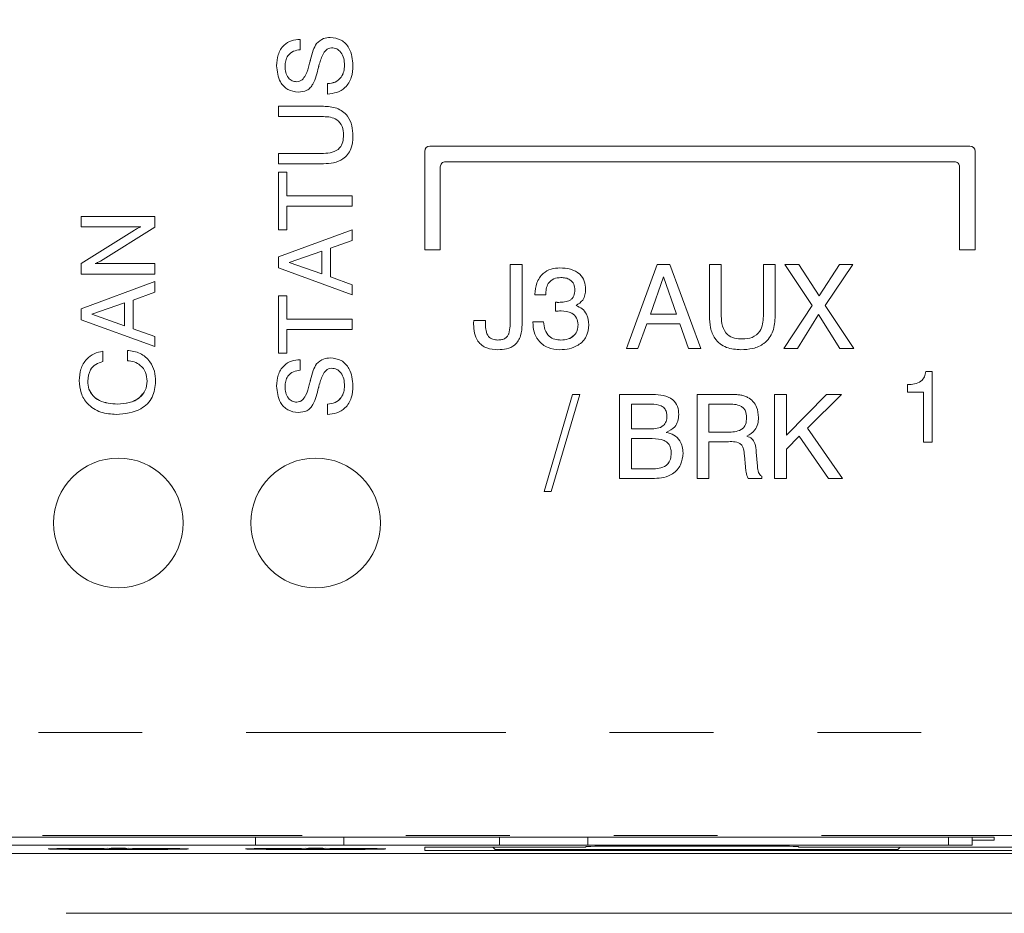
# Model space of a CAD drawing. Header units: inches. Extents: x 0.3 to 21.7, y 0.5 to 16.5.
# Tile 27 of 37: x 7.203 to 8.151, y 11.016 to 11.876. Entities that reach past the tile are written whole.
import ezdxf

# ---------------------------------------------------------------- set-up
doc = ezdxf.new("R2010")
doc.units = ezdxf.units.IN
doc.header["$MEASUREMENT"] = 0
doc.linetypes.add('PHANTOM', pattern=[0.5, 0.25, -0.05, 0.05, -0.05, 0.05, -0.05])
doc.styles.add('SLDTEXTSTYLE0', font='TXT', dxfattribs={"width": 0.75})
doc.dimstyles.new('SLDDIMSTYLE0', dxfattribs={"dimtxt": 0.12, "dimasz": 0.18, "dimexe": 0, "dimexo": 0.0625, "dimgap": 0.03, "dimtad": 0, "dimtih": 1, "dimtoh": 1, "dimzin": 12, "dimdsep": 46, "dimtxsty": 'SLDTEXTSTYLE0', "dimsah": 1, "dimcen": 0.09, "dimadec": 0, "dimazin": 0, "dimtfac": 1, "dimtofl": 0, "dimtmove": 0, "dimatfit": 3, "dimfxl": 1, "dimtolj": 1, "dimtzin": 12, "dimarcsym": 0})

# ---------------------------------------------------------------- blocks, each defined once
blk = doc.blocks.new('*D23')
at = {"color": 7, "linetype": 'Continuous', "lineweight": 0}
for p, q in [((9.38593, 14.50135), (13.50012, 14.50135)), ((13.38012, 14.50135), (13.38012, 12.85367)), ((13.38012, 11.01565), (13.38012, 12.66333)), ((7.24796, 11.01565), (13.50012, 11.01565))]:
    blk.add_line(p, q, dxfattribs=at)
for points in [[(13.38012, 14.50135), (13.34887, 14.32135), (13.41137, 14.32135)], [(13.38012, 11.01565), (13.41137, 11.19565), (13.34887, 11.19565)]]:
    blk.add_solid(points, dxfattribs=at)
at = {"color": 7, "linetype": 'Continuous', "lineweight": 0, "insert": (13.22498, 12.81661), "char_height": 0.12, "attachment_point": 1, "style": 'SLDTEXTSTYLE0'}
blk.add_mtext('3.49', dxfattribs=at)

msp = doc.modelspace()

# ---------------------------------------------------------------- linework, layer by layer
at = {"color": 7, "linetype": 'Continuous', "lineweight": 15}
for p, q in [((7.47327, 11.85715), (7.47331, 11.84717)), ((7.47327, 11.85715), (7.47331, 11.84717)), ((7.47327, 11.85715), (7.47327, 11.85715)), ((7.48904, 11.85312), (7.48904, 11.85312)), ((7.50224, 11.85896), (7.50224, 11.85896)), ((7.47331, 11.84717), (7.47331, 11.84717)), ((7.45058, 11.83177), (7.45058, 11.83177)), ((7.48208, 11.83306), (7.48208, 11.83306)), ((7.48302, 11.83687), (7.48302, 11.83687)), ((7.48327, 11.83788), (7.48327, 11.83788)), ((7.52409, 11.83205), (7.52409, 11.83205)), ((7.46997, 11.81632), (7.46997, 11.81632)), ((7.49959, 11.80452), (7.49959, 11.8145)), ((7.4524, 11.79272), (7.49571, 11.79272)), ((7.4524, 11.78274), (7.4524, 11.79272)), ((7.4524, 11.79272), (7.49571, 11.79272)), ((7.4524, 11.79272), (7.4524, 11.79272)), ((7.49571, 11.79272), (7.49571, 11.79272)), ((7.49581, 11.78274), (7.4524, 11.78274)), ((7.52409, 11.76387), (7.52409, 11.76387)), ((7.4524, 11.74735), (7.49581, 11.74735)), ((7.4524, 11.73737), (7.4524, 11.74735)), ((7.4524, 11.74735), (7.49581, 11.74735)), ((7.4524, 11.74735), (7.4524, 11.74735)), ((7.49581, 11.74735), (7.49581, 11.74735)), ((7.59318, 11.74932), (7.59318, 11.74933)), ((7.59318, 11.74932), (7.59318, 11.65433)), ((8.11818, 11.75433), (7.59818, 11.75433)), ((8.11818, 11.75432), (7.59818, 11.75432)), ((8.12318, 11.74932), (8.12318, 11.74933)), ((8.12318, 11.65433), (8.12318, 11.74932)), ((7.49571, 11.73737), (7.4524, 11.73737)), ((7.61318, 11.73933), (8.10318, 11.73933)), ((7.4524, 11.72921), (7.46057, 11.72921)), ((7.4524, 11.7292), (7.4524, 11.72921)), ((7.4524, 11.67385), (7.4524, 11.7292)), ((7.4524, 11.7292), (7.46057, 11.7292)), ((7.46057, 11.7292), (7.46057, 11.72921)), ((7.46057, 11.7292), (7.46057, 11.70652)), ((7.60818, 11.65433), (7.60818, 11.73433)), ((8.10818, 11.73433), (8.10818, 11.65433)), ((7.46057, 11.70652), (7.52318, 11.70652)), ((7.46057, 11.70652), (7.52318, 11.70652)), ((7.52318, 11.70652), (7.52318, 11.69654)), ((7.52318, 11.70652), (7.52318, 11.70652)), ((7.52318, 11.69654), (7.46057, 11.69654)), ((7.46057, 11.69654), (7.46057, 11.67385)), ((7.2624, 11.68656), (7.33318, 11.68656)), ((7.2624, 11.68656), (7.33318, 11.68656)), ((7.2624, 11.68656), (7.2624, 11.68656)), ((7.2624, 11.67657), (7.2624, 11.68656)), ((7.33318, 11.68656), (7.33318, 11.68656)), ((7.33318, 11.68656), (7.33318, 11.67643)), ((7.31977, 11.67657), (7.2624, 11.67657)), ((7.2624, 11.64143), (7.31381, 11.67356)), ((7.2624, 11.64143), (7.31381, 11.67355)), ((7.33318, 11.67643), (7.28104, 11.64367)), ((7.31381, 11.67355), (7.31381, 11.67356)), ((7.4524, 11.64764), (7.52318, 11.67385)), ((7.46057, 11.67385), (7.4524, 11.67385)), ((7.4524, 11.64764), (7.52318, 11.67385)), ((7.52318, 11.67385), (7.52318, 11.67385)), ((7.52318, 11.67385), (7.52318, 11.66349)), ((7.52318, 11.66349), (7.50231, 11.65604)), ((7.49414, 11.65322), (7.46262, 11.64233)), ((7.49414, 11.6313), (7.49414, 11.65322)), ((7.50231, 11.65604), (7.50231, 11.62834)), ((7.59318, 11.65433), (7.60818, 11.65433)), ((8.10818, 11.65433), (8.12318, 11.65433)), ((7.4524, 11.64764), (7.4524, 11.64764)), ((7.4524, 11.63707), (7.4524, 11.64764)), ((7.46262, 11.64233), (7.49414, 11.6313)), ((7.46262, 11.64233), (7.49414, 11.6313)), ((7.2624, 11.6312), (7.2624, 11.64143)), ((7.2624, 11.64143), (7.2624, 11.64143)), ((7.27581, 11.64119), (7.33318, 11.64119)), ((7.27581, 11.64119), (7.33318, 11.64119)), ((7.33318, 11.64119), (7.33318, 11.6312)), ((7.33318, 11.64119), (7.33318, 11.64119)), ((7.52318, 11.61124), (7.4524, 11.63707)), ((7.67551, 11.64022), (7.68692, 11.64022)), ((7.67551, 11.64022), (7.68692, 11.64022)), ((7.67551, 11.64022), (7.67551, 11.64022)), ((7.67551, 11.58694), (7.67551, 11.64022)), ((7.68692, 11.64022), (7.68692, 11.64022)), ((7.68692, 11.64022), (7.68692, 11.58249)), ((7.72338, 11.63711), (7.72338, 11.63711)), ((7.78752, 11.55933), (7.81704, 11.64022)), ((7.78752, 11.55933), (7.81704, 11.64022)), ((7.81704, 11.64022), (7.82911, 11.64022)), ((7.81704, 11.64022), (7.81704, 11.64022)), ((7.81704, 11.64022), (7.82911, 11.64022)), ((7.82911, 11.64022), (7.85908, 11.55933)), ((7.82911, 11.64022), (7.85908, 11.55933)), ((7.82911, 11.64022), (7.82911, 11.64022)), ((7.86737, 11.64022), (7.87878, 11.64022)), ((7.86737, 11.59072), (7.86737, 11.64022)), ((7.86737, 11.64022), (7.87878, 11.64022)), ((7.86737, 11.64022), (7.86737, 11.64022)), ((7.87878, 11.64022), (7.87878, 11.59061)), ((7.87878, 11.64022), (7.87878, 11.64022)), ((7.91923, 11.64022), (7.93063, 11.64022)), ((7.91923, 11.64022), (7.93063, 11.64022)), ((7.91923, 11.64022), (7.91923, 11.64022)), ((7.91923, 11.59061), (7.91923, 11.64022)), ((7.93063, 11.64022), (7.93063, 11.64022)), ((7.93063, 11.64022), (7.93063, 11.59072)), ((7.93997, 11.64022), (7.95348, 11.64022)), ((7.96638, 11.60073), (7.93997, 11.64022)), ((7.93997, 11.64022), (7.95348, 11.64022)), ((7.93997, 11.64022), (7.93997, 11.64022)), ((7.95348, 11.64022), (7.97283, 11.61029)), ((7.95348, 11.64022), (7.97283, 11.61029)), ((7.95348, 11.64022), (7.95348, 11.64022)), ((7.97283, 11.61029), (7.99245, 11.64022)), ((7.97283, 11.61029), (7.99245, 11.64022)), ((8.0053, 11.64022), (7.97889, 11.60096)), ((7.99245, 11.64022), (8.0053, 11.64022)), ((7.99245, 11.64022), (7.99245, 11.64022)), ((7.99245, 11.64022), (8.0053, 11.64022)), ((8.0053, 11.64022), (8.0053, 11.64022)), ((7.33318, 11.6312), (7.2624, 11.6312)), ((7.2624, 11.59773), (7.33318, 11.62395)), ((7.2624, 11.59773), (7.33318, 11.62395)), ((7.33318, 11.62395), (7.33318, 11.62395)), ((7.33318, 11.62395), (7.33318, 11.61358)), ((7.50231, 11.62834), (7.52318, 11.62084)), ((7.50231, 11.62834), (7.52318, 11.62084)), ((7.82305, 11.62854), (7.81045, 11.59252)), ((7.8355, 11.59252), (7.82305, 11.62854)), ((7.52318, 11.62084), (7.52318, 11.61124)), ((7.52318, 11.62084), (7.52318, 11.62084)), ((7.74811, 11.6164), (7.74811, 11.6164)), ((7.33318, 11.61358), (7.31231, 11.60614)), ((7.31231, 11.60614), (7.31231, 11.57843)), ((7.4524, 11.61033), (7.46057, 11.61033)), ((7.4524, 11.55498), (7.4524, 11.61033)), ((7.4524, 11.61033), (7.46057, 11.61033)), ((7.4524, 11.61033), (7.4524, 11.61033)), ((7.46057, 11.61033), (7.46057, 11.58765)), ((7.46057, 11.61033), (7.46057, 11.61033)), ((7.69937, 11.61173), (7.69937, 11.61174)), ((7.69937, 11.61118), (7.69937, 11.61173)), ((7.70974, 11.61118), (7.69937, 11.61118)), ((7.97283, 11.61029), (7.97283, 11.61029)), ((7.2624, 11.59773), (7.2624, 11.59773)), ((7.2624, 11.58717), (7.2624, 11.59773)), ((7.30414, 11.60332), (7.27262, 11.59243)), ((7.30414, 11.5814), (7.30414, 11.60332)), ((7.71901, 11.59539), (7.71906, 11.60402)), ((7.71901, 11.59539), (7.71906, 11.60402)), ((7.71938, 11.59543), (7.71901, 11.59539)), ((7.71901, 11.59539), (7.71901, 11.59539)), ((7.71906, 11.60402), (7.71906, 11.60402)), ((7.7223, 11.60392), (7.7223, 11.60393)), ((7.93893, 11.55933), (7.96638, 11.60073)), ((7.93893, 11.55933), (7.96638, 11.60073)), ((7.97889, 11.60096), (8.00634, 11.55933)), ((7.97889, 11.60096), (8.00634, 11.55933)), ((7.33318, 11.56133), (7.2624, 11.58717)), ((7.27262, 11.59243), (7.30414, 11.5814)), ((7.27262, 11.59243), (7.30414, 11.5814)), ((7.46057, 11.58765), (7.52318, 11.58765)), ((7.46057, 11.58765), (7.52318, 11.58765)), ((7.52318, 11.58765), (7.52318, 11.57767)), ((7.52318, 11.58765), (7.52318, 11.58765)), ((7.64037, 11.5863), (7.65176, 11.5863)), ((7.64037, 11.58629), (7.64037, 11.5863)), ((7.64037, 11.58629), (7.65176, 11.58629)), ((7.65176, 11.58629), (7.65176, 11.5863)), ((7.67551, 11.58694), (7.67551, 11.58694)), ((7.81045, 11.59252), (7.8355, 11.59252)), ((7.81045, 11.59252), (7.8355, 11.59252)), ((7.87878, 11.59061), (7.87878, 11.59061)), ((7.91923, 11.59061), (7.91923, 11.59061)), ((7.97233, 11.59206), (7.9522, 11.55933)), ((7.99296, 11.55933), (7.97233, 11.59206)), ((7.31231, 11.57843), (7.33318, 11.57093)), ((7.31231, 11.57843), (7.33318, 11.57093)), ((7.52318, 11.57767), (7.46057, 11.57767)), ((7.46057, 11.57767), (7.46057, 11.55498)), ((7.64025, 11.58288), (7.64025, 11.58288)), ((7.69729, 11.58526), (7.70766, 11.58526)), ((7.69729, 11.58526), (7.70766, 11.58526)), ((7.69729, 11.58469), (7.69729, 11.58526)), ((7.69729, 11.58526), (7.69729, 11.58526)), ((7.70766, 11.58526), (7.70766, 11.58526)), ((7.75122, 11.58233), (7.75122, 11.58233)), ((7.80706, 11.58318), (7.79849, 11.55933)), ((7.83872, 11.58318), (7.80706, 11.58318)), ((7.84723, 11.55933), (7.83872, 11.58318)), ((7.33318, 11.57093), (7.33318, 11.56133)), ((7.33318, 11.57093), (7.33318, 11.57093)), ((7.66367, 11.56763), (7.66367, 11.56763)), ((7.67427, 11.57375), (7.67427, 11.57375)), ((7.72439, 11.56763), (7.72439, 11.56763)), ((7.89896, 11.56867), (7.89896, 11.56867)), ((7.30686, 11.5577), (7.30686, 11.55771)), ((7.30686, 11.54772), (7.30686, 11.5577)), ((7.78752, 11.55933), (7.78752, 11.55933)), ((7.79849, 11.55933), (7.78752, 11.55933)), ((7.85908, 11.55933), (7.84723, 11.55933)), ((7.85908, 11.55933), (7.85908, 11.55933)), ((7.9522, 11.55933), (7.93893, 11.55933)), ((7.93893, 11.55933), (7.93893, 11.55933)), ((8.00634, 11.55933), (7.99296, 11.55933)), ((8.00634, 11.55933), (8.00634, 11.55933)), ((7.28327, 11.5568), (7.28327, 11.54682)), ((7.28327, 11.5568), (7.28327, 11.5568)), ((7.46057, 11.55498), (7.4524, 11.55498)), ((7.47327, 11.54863), (7.47331, 11.53865)), ((7.47327, 11.54863), (7.47331, 11.53865)), ((7.47327, 11.54863), (7.47327, 11.54863)), ((7.50224, 11.55045), (7.50224, 11.55045)), ((7.47331, 11.53865), (7.47331, 11.53865)), ((7.48904, 11.5446), (7.48904, 11.5446)), ((7.26058, 11.52854), (7.26058, 11.52854)), ((7.48327, 11.52936), (7.48327, 11.52936)), ((8.07564, 11.53739), (8.08175, 11.53739)), ((8.07564, 11.53739), (8.07564, 11.53739)), ((8.07564, 11.53739), (8.08175, 11.53739)), ((8.08175, 11.53739), (8.08175, 11.53739)), ((8.08175, 11.53739), (8.08175, 11.46934)), ((7.33409, 11.52782), (7.33409, 11.52782)), ((7.45058, 11.52325), (7.45058, 11.52325)), ((7.48208, 11.52454), (7.48208, 11.52454)), ((7.48302, 11.52836), (7.48302, 11.52836)), ((7.52409, 11.52354), (7.52409, 11.52354)), ((8.05816, 11.52469), (8.05816, 11.52469)), ((8.05816, 11.51743), (8.05816, 11.52469)), ((7.70818, 11.42189), (7.73542, 11.51523)), ((7.70818, 11.42189), (7.73542, 11.51523)), ((7.7424, 11.51523), (7.71489, 11.42189)), ((7.73542, 11.51523), (7.7424, 11.51523)), ((7.73542, 11.51523), (7.7424, 11.51523)), ((7.73542, 11.51523), (7.73542, 11.51523)), ((7.7424, 11.51523), (7.7424, 11.51523)), ((7.78077, 11.51523), (7.81286, 11.51523)), ((7.78077, 11.51523), (7.81286, 11.51523)), ((7.78077, 11.43434), (7.78077, 11.51523)), ((7.78077, 11.51523), (7.78077, 11.51523)), ((7.81286, 11.51523), (7.81286, 11.51523)), ((7.85544, 11.51523), (7.88643, 11.51523)), ((7.85544, 11.51523), (7.88643, 11.51523)), ((7.85544, 11.51523), (7.85544, 11.51523)), ((7.85544, 11.43434), (7.85544, 11.51523)), ((7.88643, 11.51523), (7.88643, 11.51523)), ((7.90412, 11.51241), (7.90412, 11.51241)), ((7.93011, 11.51523), (7.94152, 11.51523)), ((7.93011, 11.43434), (7.93011, 11.51523)), ((7.93011, 11.51523), (7.94152, 11.51523)), ((7.93011, 11.51523), (7.93011, 11.51523)), ((7.94152, 11.47618), (7.97999, 11.51523)), ((7.94152, 11.51523), (7.94152, 11.47617)), ((7.94152, 11.47617), (7.97999, 11.51523)), ((7.94152, 11.51523), (7.94152, 11.51523)), ((7.99441, 11.51523), (7.96176, 11.48282)), ((7.97999, 11.51523), (7.99441, 11.51523)), ((7.97999, 11.51523), (7.99441, 11.51523)), ((7.97999, 11.51523), (7.97999, 11.51523)), ((7.99441, 11.51523), (7.99441, 11.51523)), ((8.07359, 11.51743), (8.05816, 11.51743)), ((8.07359, 11.46934), (8.07359, 11.51743)), ((7.46997, 11.5078), (7.46997, 11.5078)), ((7.49959, 11.496), (7.49959, 11.50598)), ((7.81145, 11.50589), (7.79218, 11.50589)), ((7.79218, 11.50589), (7.79218, 11.48204)), ((7.86674, 11.50589), (7.86674, 11.47893)), ((7.88469, 11.50589), (7.86674, 11.50589)), ((7.83781, 11.49588), (7.83781, 11.49588)), ((7.91456, 11.49316), (7.91456, 11.49316)), ((7.79218, 11.48204), (7.81061, 11.48204)), ((7.79218, 11.48204), (7.81061, 11.48204)), ((7.81061, 11.48204), (7.81061, 11.48204)), ((7.96176, 11.48282), (7.99545, 11.43434)), ((7.96176, 11.48282), (7.99545, 11.43434)), ((7.81229, 11.47271), (7.79218, 11.47271)), ((7.79218, 11.47271), (7.79218, 11.44367)), ((7.86674, 11.47893), (7.88469, 11.47893)), ((7.86674, 11.47893), (7.88469, 11.47893)), ((7.88469, 11.47893), (7.88469, 11.47893)), ((7.95389, 11.47491), (7.94152, 11.46266)), ((7.98195, 11.43434), (7.95389, 11.47491)), ((7.88387, 11.4696), (7.86685, 11.4696)), ((7.86685, 11.4696), (7.86685, 11.43434)), ((7.94152, 11.46266), (7.94152, 11.43434)), ((8.08175, 11.46934), (8.07359, 11.46934)), ((7.84196, 11.45889), (7.84196, 11.45889)), ((7.90203, 11.44568), (7.90108, 11.45641)), ((7.91248, 11.45976), (7.91349, 11.44618)), ((7.91248, 11.45976), (7.91349, 11.44618)), ((7.91248, 11.45976), (7.91248, 11.45976)), ((7.79218, 11.44367), (7.81349, 11.44367)), ((7.79218, 11.44367), (7.81349, 11.44367)), ((7.81349, 11.44367), (7.81349, 11.44367)), ((7.90203, 11.44534), (7.90203, 11.44568)), ((7.91349, 11.44618), (7.91349, 11.44618)), ((7.81443, 11.43434), (7.78077, 11.43434)), ((7.86685, 11.43434), (7.85544, 11.43434)), ((7.91767, 11.43434), (7.90451, 11.43434)), ((7.91767, 11.43662), (7.91767, 11.43434)), ((7.91767, 11.43662), (7.91767, 11.43662)), ((7.94152, 11.43434), (7.93011, 11.43434)), ((7.99545, 11.43434), (7.98195, 11.43434)), ((7.99545, 11.43434), (7.99545, 11.43434)), ((7.71489, 11.42189), (7.70818, 11.42189)), ((7.70818, 11.42189), (7.70818, 11.42189)), ((8.14158, 11.08884), (7.03958, 11.08884)), ((7.43018, 11.08884), (7.43018, 11.08135)), ((7.51518, 11.08884), (7.51518, 11.08135)), ((7.66518, 11.08884), (7.66518, 11.08135)), ((7.75018, 11.08135), (7.75018, 11.08884)), ((8.09768, 11.08884), (8.09768, 11.08135)), ((8.12018, 11.08884), (8.12018, 11.08135)), ((8.12018, 11.086), (8.14158, 11.086)), ((8.14158, 11.086), (8.14158, 11.08884)), ((7.43018, 11.08135), (7.15768, 11.08135)), ((7.18796, 11.07337), (9.00922, 11.07337)), ((7.51518, 11.08135), (7.43018, 11.08135)), ((7.66518, 11.08135), (7.51518, 11.08135)), ((7.59318, 11.07918), (7.59318, 11.07612)), ((7.74818, 11.07918), (7.59318, 11.07918)), ((7.59318, 11.07612), (8.74318, 11.07612)), ((7.6588, 11.07918), (7.66092, 11.07706)), ((7.66092, 11.07706), (8.04872, 11.07706)), ((7.75018, 11.08135), (7.66518, 11.08135)), ((7.74818, 11.07996), (7.74818, 11.07918)), ((8.09768, 11.08135), (7.75018, 11.08135)), ((7.92318, 11.08022), (7.77818, 11.08022)), ((7.95318, 11.07918), (7.95318, 11.07996)), ((8.33318, 11.07918), (7.95318, 11.07918)), ((8.04872, 11.07706), (8.05083, 11.07918)), ((8.12018, 11.08135), (8.09768, 11.08135))]:
    msp.add_line(p, q, dxfattribs=at)
at = {"color": 7, "linetype": 'PHANTOM', "lineweight": 0}
for p, q in [((7.59818, 11.75432), (7.59818, 11.75433)), ((8.11818, 11.75432), (8.11818, 11.75433)), ((5.17124, 11.18962), (8.97512, 11.18962)), ((8.97512, 11.09049), (5.17124, 11.09049))]:
    msp.add_line(p, q, dxfattribs=at)
at = {"color": 7, "linetype": 'Continuous', "lineweight": 15}
for centre in [(7.29818, 11.39147), (7.48818, 11.39147)]:
    msp.add_circle(centre, 0.0625, dxfattribs=at)
for centre, radius, start, end in [((7.59818, 11.74933), 0.005, 90.00166, 180), ((7.59818, 11.74932), 0.005, 90.00166, 180), ((8.11818, 11.74932), 0.005, 0.01165, 89.99172), ((8.11818, 11.74932), 0.005, 0.01165, 89.99172), ((7.61318, 11.73433), 0.005, 89.99491, 180), ((8.10318, 11.73433), 0.005, 360, 90.00509), ((7.29818, 11.39147), 0.0625, 0, 180), ((7.48818, 11.39147), 0.0625, 0, 180), ((7.29793, 11.13335), 0.056, 259.92331, 280.08041), ((7.48793, 11.13335), 0.056, 259.92471, 280.07901)]:
    msp.add_arc(centre, radius, start, end, dxfattribs=at)
for centre in [(7.29818, 11.07763), (7.48818, 11.07763)]:
    msp.add_ellipse(centre, major_axis=(0.0675, 0), ratio=0.008727, dxfattribs=at)
for centre, start_param, end_param in [((7.77818, 11.07996), 1.570796, 3.141593), ((7.92318, 11.07996), 0, 1.570796)]:
    msp.add_ellipse(centre, major_axis=(0.03, 0), ratio=0.008727, start_param=start_param, end_param=end_param, dxfattribs=at)
for points, knots in [([(7.45058, 11.83177), (7.45081, 11.83538), (7.45127, 11.84257), (7.45668, 11.85147), (7.46478, 11.85647), (7.47044, 11.85692), (7.47327, 11.85715)], [0, 0, 0, 0, 0.280649, 0.5597, 0.7795, 1, 1, 1, 1]), ([(7.45058, 11.83177), (7.45081, 11.83538), (7.45127, 11.84257), (7.45668, 11.85147), (7.46478, 11.85647), (7.47044, 11.85692), (7.47327, 11.85715)], [0, 0, 0, 0, 0.280649, 0.5597, 0.7795, 1, 1, 1, 1]), ([(7.48327, 11.83788), (7.48395, 11.84089), (7.48516, 11.84624), (7.48786, 11.85102), (7.48904, 11.85312)], [0, 0, 0, 0, 0.5609013, 1, 1, 1, 1]), ([(7.48327, 11.83788), (7.48395, 11.84089), (7.48516, 11.84624), (7.48786, 11.85102), (7.48904, 11.85312)], [0, 0, 0, 0, 0.560901, 1, 1, 1, 1]), ([(7.48904, 11.85312), (7.49116, 11.85502), (7.49496, 11.85842), (7.50001, 11.8588), (7.50224, 11.85896)], [0, 0, 0, 0, 0.558284, 1, 1, 1, 1]), ([(7.48904, 11.85312), (7.49116, 11.85502), (7.49496, 11.85842), (7.50001, 11.8588), (7.50224, 11.85896)], [0, 0, 0, 0, 0.558291, 1, 1, 1, 1]), ([(7.50224, 11.85896), (7.50591, 11.85851), (7.51326, 11.85759), (7.52268, 11.84727), (7.52355, 11.83783), (7.52409, 11.83205)], [0, 0, 0, 0, 0.280017, 0.560004, 1, 1, 1, 1]), ([(7.50224, 11.85896), (7.50591, 11.85851), (7.51326, 11.85759), (7.52268, 11.84727), (7.52355, 11.83783), (7.52409, 11.83205)], [0, 0, 0, 0, 0.280017, 0.560004, 1, 1, 1, 1]), ([(7.47331, 11.84717), (7.47104, 11.84686), (7.46651, 11.84625), (7.46142, 11.84196), (7.45903, 11.83652), (7.45884, 11.83295), (7.45875, 11.83116)], [0, 0, 0, 0, 0.280283, 0.558893, 0.779099, 1, 1, 1, 1]), ([(7.50336, 11.84898), (7.50242, 11.84887), (7.50054, 11.84864), (7.49741, 11.8464), (7.49376, 11.84085), (7.49228, 11.83541), (7.49129, 11.83178)], [0, 0, 0, 0, 0.124672, 0.249607, 0.499327, 1, 1, 1, 1]), ([(7.51592, 11.83208), (7.51581, 11.8343), (7.51558, 11.83872), (7.51307, 11.84449), (7.50861, 11.84843), (7.50511, 11.8488), (7.50336, 11.84898)], [0, 0, 0, 0, 0.281091, 0.56089, 0.780313, 1, 1, 1, 1]), ([(7.47144, 11.80633), (7.46797, 11.80678), (7.46102, 11.80768), (7.45204, 11.81737), (7.45114, 11.82631), (7.45058, 11.83177)], [0, 0, 0, 0, 0.2800439, 0.5602665, 1, 1, 1, 1]), ([(7.46997, 11.81632), (7.47089, 11.81642), (7.47274, 11.81662), (7.47591, 11.81869), (7.47965, 11.82411), (7.48111, 11.82948), (7.48208, 11.83306)], [0, 0, 0, 0, 0.124794, 0.249802, 0.499495, 1, 1, 1, 1]), ([(7.46997, 11.81632), (7.47089, 11.81642), (7.47274, 11.81662), (7.47591, 11.81869), (7.47965, 11.82411), (7.48111, 11.82948), (7.48208, 11.83306)], [0, 0, 0, 0, 0.124794, 0.249802, 0.499495, 1, 1, 1, 1]), ([(7.48208, 11.83306), (7.48226, 11.83377), (7.48258, 11.83504), (7.48289, 11.83631), (7.48302, 11.83687)], [0, 0, 0, 0, 0.559966, 1, 1, 1, 1]), ([(7.48208, 11.83306), (7.48226, 11.83377), (7.48258, 11.83504), (7.48289, 11.83631), (7.48302, 11.83687)], [0, 0, 0, 0, 0.559966, 1, 1, 1, 1]), ([(7.48302, 11.83687), (7.48306, 11.83706), (7.48314, 11.8374), (7.48323, 11.83773), (7.48327, 11.83788)], [0, 0, 0, 0, 0.559795, 1, 1, 1, 1]), ([(7.48302, 11.83687), (7.48306, 11.83706), (7.48314, 11.8374), (7.48323, 11.83773), (7.48327, 11.83788)], [0, 0, 0, 0, 0.559799, 1, 1, 1, 1]), ([(7.49129, 11.83178), (7.49122, 11.83149), (7.4911, 11.83096), (7.49098, 11.83043), (7.49092, 11.8302)], [0, 0, 0, 0, 0.559947, 1, 1, 1, 1]), ([(7.49959, 11.8145), (7.50212, 11.81478), (7.50718, 11.81534), (7.51279, 11.82015), (7.51557, 11.82613), (7.5158, 11.83009), (7.51592, 11.83208)], [0, 0, 0, 0, 0.279901, 0.558812, 0.779115, 1, 1, 1, 1]), ([(7.52409, 11.83205), (7.52385, 11.82816), (7.52339, 11.82039), (7.51758, 11.81069), (7.50872, 11.80549), (7.50264, 11.80484), (7.49959, 11.80452)], [0, 0, 0, 0, 0.280655, 0.559425, 0.779302, 1, 1, 1, 1]), ([(7.45875, 11.83116), (7.45886, 11.82921), (7.45907, 11.82531), (7.46141, 11.82028), (7.46534, 11.81682), (7.46842, 11.81648), (7.46997, 11.81632)], [0, 0, 0, 0, 0.281004, 0.560806, 0.780351, 1, 1, 1, 1]), ([(7.45875, 11.83116), (7.45886, 11.82921), (7.45907, 11.82531), (7.46141, 11.82028), (7.46534, 11.81682), (7.46842, 11.81648), (7.46997, 11.81632)], [0, 0, 0, 0, 0.281004, 0.560806, 0.780351, 1, 1, 1, 1]), ([(7.49092, 11.8302), (7.48959, 11.82463), (7.48792, 11.81768), (7.48323, 11.81053), (7.47861, 11.80702), (7.4743, 11.80661), (7.47144, 11.80633)], [0, 0, 0, 0, 0.500942, 0.626185, 0.751268, 1, 1, 1, 1]), ([(7.49959, 11.8145), (7.50211, 11.81478), (7.50715, 11.81535), (7.51292, 11.82013), (7.5145, 11.82434), (7.5152, 11.8262)], [0, 0, 0, 0, 0.359255, 0.717239, 1, 1, 1, 1]), ([(7.49571, 11.79272), (7.50007, 11.79246), (7.50873, 11.79195), (7.51912, 11.78452), (7.52358, 11.77405), (7.52392, 11.76727), (7.52409, 11.76387)], [0, 0, 0, 0, 0.280625, 0.558749, 0.778916, 1, 1, 1, 1]), ([(7.49571, 11.79272), (7.50007, 11.79246), (7.50873, 11.79195), (7.51912, 11.78452), (7.52358, 11.77405), (7.52392, 11.76727), (7.52409, 11.76387)], [0, 0, 0, 0, 0.280625, 0.558749, 0.778916, 1, 1, 1, 1]), ([(7.51501, 11.765), (7.51485, 11.76783), (7.51451, 11.77346), (7.50932, 11.78), (7.5024, 11.78245), (7.49801, 11.78264), (7.49581, 11.78274)], [0, 0, 0, 0, 0.280589, 0.558167, 0.778689, 1, 1, 1, 1]), ([(7.52409, 11.76387), (7.52383, 11.75968), (7.52332, 11.75134), (7.51572, 11.74159), (7.5055, 11.73782), (7.49898, 11.73752), (7.49571, 11.73737)], [0, 0, 0, 0, 0.28059, 0.55829, 0.778726, 1, 1, 1, 1]), ([(7.49581, 11.74735), (7.49862, 11.74748), (7.5042, 11.74772), (7.51149, 11.75164), (7.51467, 11.75841), (7.5149, 11.7628), (7.51501, 11.76501)], [0, 0, 0, 0, 0.2811506, 0.5592837, 0.7790227, 1, 1, 1, 1]), ([(7.49581, 11.74735), (7.49862, 11.74748), (7.5042, 11.74772), (7.51149, 11.75164), (7.51467, 11.75841), (7.5149, 11.7628), (7.51501, 11.765)], [0, 0, 0, 0, 0.2811507, 0.5592838, 0.7790228, 1, 1, 1, 1]), ([(7.31381, 11.67356), (7.31488, 11.6742), (7.31679, 11.67536), (7.31886, 11.6762), (7.31977, 11.67658)], [0, 0, 0, 0, 0.5601347, 1, 1, 1, 1]), ([(7.31381, 11.67355), (7.31488, 11.6742), (7.31679, 11.67536), (7.31886, 11.6762), (7.31977, 11.67657)], [0, 0, 0, 0, 0.560134, 1, 1, 1, 1]), ([(7.28104, 11.64367), (7.2801, 11.64314), (7.27841, 11.64219), (7.27661, 11.64149), (7.27581, 11.64119)], [0, 0, 0, 0, 0.559976, 1, 1, 1, 1]), ([(7.69937, 11.61174), (7.69964, 11.61544), (7.7002, 11.62282), (7.70624, 11.63167), (7.71467, 11.6365), (7.72048, 11.63691), (7.72338, 11.63711)], [0, 0, 0, 0, 0.280384, 0.55943, 0.779377, 1, 1, 1, 1]), ([(7.69937, 11.61173), (7.69964, 11.61544), (7.7002, 11.62282), (7.70624, 11.63167), (7.71467, 11.6365), (7.72048, 11.63691), (7.72338, 11.63711)], [0, 0, 0, 0, 0.280384, 0.55943, 0.779377, 1, 1, 1, 1]), ([(7.72338, 11.63711), (7.7268, 11.63693), (7.73363, 11.63657), (7.74237, 11.63203), (7.74749, 11.62449), (7.7479, 11.6191), (7.74811, 11.6164)], [0, 0, 0, 0, 0.2809055, 0.5601576, 0.7797093, 1, 1, 1, 1]), ([(7.72338, 11.63711), (7.7268, 11.63693), (7.73363, 11.63657), (7.74237, 11.63203), (7.74749, 11.62449), (7.7479, 11.6191), (7.74811, 11.6164)], [0, 0, 0, 0, 0.280906, 0.560158, 0.779709, 1, 1, 1, 1]), ([(7.72437, 11.62778), (7.72198, 11.6276), (7.71722, 11.62725), (7.71197, 11.62257), (7.70998, 11.61675), (7.70982, 11.61304), (7.70974, 11.61118)], [0, 0, 0, 0, 0.280187, 0.558021, 0.778655, 1, 1, 1, 1]), ([(7.73774, 11.61577), (7.73758, 11.6177), (7.73728, 11.62155), (7.73353, 11.6258), (7.72887, 11.62756), (7.72587, 11.6277), (7.72437, 11.62778)], [0, 0, 0, 0, 0.279983, 0.558278, 0.778798, 1, 1, 1, 1]), ([(7.7223, 11.60393), (7.72416, 11.60398), (7.72788, 11.6041), (7.73252, 11.60538), (7.73545, 11.60778), (7.73741, 11.61105), (7.73761, 11.61388), (7.73774, 11.61577)], [0, 0, 0, 0, 0.250793, 0.500534, 0.625564, 0.750596, 1, 1, 1, 1]), ([(7.7223, 11.60392), (7.72416, 11.60398), (7.72788, 11.6041), (7.73252, 11.60538), (7.73545, 11.60778), (7.73741, 11.61105), (7.73761, 11.61388), (7.73774, 11.61577)], [0, 0, 0, 0, 0.250793, 0.500534, 0.625564, 0.750596, 1, 1, 1, 1]), ([(7.74811, 11.6164), (7.74801, 11.61461), (7.7478, 11.61104), (7.74527, 11.60492), (7.74129, 11.60241), (7.73887, 11.60088)], [0, 0, 0, 0, 0.2814271, 0.562239, 1, 1, 1, 1]), ([(7.71906, 11.60402), (7.71966, 11.60398), (7.72074, 11.60392), (7.72182, 11.60392), (7.7223, 11.60393)], [0, 0, 0, 0, 0.55987, 1, 1, 1, 1]), ([(7.71906, 11.60402), (7.71966, 11.60398), (7.72074, 11.60391), (7.72182, 11.60392), (7.7223, 11.60392)], [0, 0, 0, 0, 0.55987, 1, 1, 1, 1]), ([(7.72456, 11.59563), (7.7236, 11.59561), (7.72187, 11.59556), (7.72014, 11.59547), (7.71938, 11.59543)], [0, 0, 0, 0, 0.559947, 1, 1, 1, 1]), ([(7.74085, 11.58239), (7.74061, 11.58464), (7.74013, 11.58912), (7.73388, 11.59494), (7.7281, 11.59537), (7.72456, 11.59563)], [0, 0, 0, 0, 0.280266, 0.5597327, 1, 1, 1, 1]), ([(7.73887, 11.60088), (7.74092, 11.59995), (7.745, 11.5981), (7.75027, 11.59167), (7.75086, 11.58587), (7.75122, 11.58233)], [0, 0, 0, 0, 0.280903, 0.561118, 1, 1, 1, 1]), ([(7.73887, 11.60088), (7.74092, 11.59995), (7.745, 11.5981), (7.75027, 11.59166), (7.75086, 11.58586), (7.75122, 11.58233)], [0, 0, 0, 0, 0.280903, 0.561118, 1, 1, 1, 1]), ([(7.64025, 11.58288), (7.64025, 11.58352), (7.64026, 11.58466), (7.64033, 11.5858), (7.64037, 11.5863)], [0, 0, 0, 0, 0.5600194, 1, 1, 1, 1]), ([(7.64025, 11.58288), (7.64025, 11.58351), (7.64026, 11.58466), (7.64033, 11.58579), (7.64037, 11.58629)], [0, 0, 0, 0, 0.560018, 1, 1, 1, 1]), ([(7.65176, 11.58629), (7.65172, 11.58567), (7.65165, 11.58454), (7.65166, 11.58342), (7.65166, 11.58292)], [0, 0, 0, 0, 0.560008, 1, 1, 1, 1]), ([(7.67427, 11.57375), (7.67475, 11.57619), (7.67563, 11.58055), (7.67555, 11.58498), (7.67551, 11.58694)], [0, 0, 0, 0, 0.5587, 1, 1, 1, 1]), ([(7.67427, 11.57375), (7.67475, 11.57619), (7.67563, 11.58054), (7.67555, 11.58498), (7.67551, 11.58694)], [0, 0, 0, 0, 0.5587, 1, 1, 1, 1]), ([(7.89766, 11.55829), (7.89287, 11.55859), (7.88333, 11.55917), (7.8722, 11.56786), (7.86789, 11.57954), (7.86754, 11.58699), (7.86737, 11.59072)], [0, 0, 0, 0, 0.280593, 0.558294, 0.778728, 1, 1, 1, 1]), ([(7.87878, 11.59061), (7.87892, 11.5874), (7.8792, 11.58103), (7.88368, 11.57269), (7.89142, 11.56905), (7.89644, 11.5688), (7.89896, 11.56867)], [0, 0, 0, 0, 0.281159, 0.559292, 0.779023, 1, 1, 1, 1]), ([(7.87878, 11.59061), (7.87892, 11.5874), (7.8792, 11.58103), (7.88368, 11.57269), (7.89142, 11.56905), (7.89644, 11.56879), (7.89896, 11.56867)], [0, 0, 0, 0, 0.2811595, 0.5592916, 0.7790227, 1, 1, 1, 1]), ([(7.93063, 11.59072), (7.93034, 11.58575), (7.92975, 11.57585), (7.92126, 11.56397), (7.90929, 11.55887), (7.90154, 11.55849), (7.89766, 11.55829)], [0, 0, 0, 0, 0.2806305, 0.5587437, 0.7789217, 1, 1, 1, 1]), ([(7.89896, 11.56867), (7.90219, 11.56886), (7.90862, 11.56924), (7.91609, 11.57517), (7.91889, 11.58307), (7.91911, 11.58809), (7.91923, 11.59061)], [0, 0, 0, 0, 0.2805975, 0.5581774, 0.7786912, 1, 1, 1, 1]), ([(7.89896, 11.56867), (7.90219, 11.56886), (7.90862, 11.56924), (7.91609, 11.57517), (7.91889, 11.58307), (7.91911, 11.58809), (7.91923, 11.59061)], [0, 0, 0, 0, 0.280597, 0.558177, 0.778691, 1, 1, 1, 1]), ([(7.66364, 11.55829), (7.65998, 11.55851), (7.65269, 11.55895), (7.64404, 11.5654), (7.64066, 11.57433), (7.64039, 11.58002), (7.64025, 11.58288)], [0, 0, 0, 0, 0.280644, 0.558405, 0.778751, 1, 1, 1, 1]), ([(7.65166, 11.58293), (7.65174, 11.58084), (7.65189, 11.5767), (7.65392, 11.57093), (7.65873, 11.5679), (7.66202, 11.56772), (7.66367, 11.56763)], [0, 0, 0, 0, 0.281516, 0.560556, 0.779372, 1, 1, 1, 1]), ([(7.65166, 11.58292), (7.65174, 11.58084), (7.65189, 11.57669), (7.65392, 11.57093), (7.65873, 11.5679), (7.66202, 11.56772), (7.66367, 11.56763)], [0, 0, 0, 0, 0.281516, 0.560556, 0.779372, 1, 1, 1, 1]), ([(7.68692, 11.58249), (7.68676, 11.57887), (7.68642, 11.57167), (7.68093, 11.5625), (7.67213, 11.55869), (7.66647, 11.55843), (7.66364, 11.55829)], [0, 0, 0, 0, 0.2810041, 0.5589035, 0.7788744, 1, 1, 1, 1]), ([(7.72337, 11.55829), (7.71943, 11.55863), (7.71157, 11.5593), (7.70251, 11.56629), (7.69787, 11.57545), (7.69749, 11.58161), (7.69729, 11.58469)], [0, 0, 0, 0, 0.280121, 0.559001, 0.779195, 1, 1, 1, 1]), ([(7.70766, 11.58526), (7.70788, 11.58269), (7.70833, 11.57756), (7.71233, 11.57123), (7.71832, 11.56801), (7.72236, 11.56776), (7.72439, 11.56763)], [0, 0, 0, 0, 0.280691, 0.559391, 0.779281, 1, 1, 1, 1]), ([(7.70766, 11.58526), (7.70788, 11.58269), (7.70833, 11.57756), (7.71233, 11.57123), (7.71832, 11.56801), (7.72236, 11.56776), (7.72439, 11.56763)], [0, 0, 0, 0, 0.280691, 0.559391, 0.779281, 1, 1, 1, 1]), ([(7.75122, 11.58233), (7.75078, 11.57842), (7.74991, 11.57061), (7.74182, 11.56253), (7.73251, 11.55878), (7.72641, 11.55846), (7.72337, 11.55829)], [0, 0, 0, 0, 0.279365, 0.558329, 0.77891, 1, 1, 1, 1]), ([(7.72439, 11.56763), (7.72673, 11.56778), (7.73141, 11.56808), (7.73721, 11.57158), (7.74045, 11.57686), (7.74072, 11.58055), (7.74085, 11.58239)], [0, 0, 0, 0, 0.2806561, 0.5597684, 0.7795386, 1, 1, 1, 1]), ([(7.66367, 11.56763), (7.66489, 11.56769), (7.66732, 11.5678), (7.67053, 11.56909), (7.67288, 11.57124), (7.6738, 11.57291), (7.67427, 11.57375)], [0, 0, 0, 0, 0.280303, 0.559957, 0.779907, 1, 1, 1, 1]), ([(7.66367, 11.56763), (7.66489, 11.56769), (7.66732, 11.5678), (7.67053, 11.56909), (7.67288, 11.57124), (7.6738, 11.57291), (7.67427, 11.57375)], [0, 0, 0, 0, 0.280303, 0.5599573, 0.7799069, 1, 1, 1, 1]), ([(7.72439, 11.56763), (7.72677, 11.56774), (7.73152, 11.56796), (7.73531, 11.57085), (7.73719, 11.57229)], [0, 0, 0, 0, 0.501379, 1, 1, 1, 1]), ([(7.30686, 11.55771), (7.31108, 11.5571), (7.31952, 11.55589), (7.32871, 11.54771), (7.33347, 11.53778), (7.33388, 11.53114), (7.33409, 11.52782)], [0, 0, 0, 0, 0.279837, 0.558925, 0.779231, 1, 1, 1, 1]), ([(7.30686, 11.5577), (7.31108, 11.5571), (7.31952, 11.55588), (7.32871, 11.54771), (7.33347, 11.53778), (7.33388, 11.53114), (7.33409, 11.52782)], [0, 0, 0, 0, 0.2798367, 0.5589247, 0.7792306, 1, 1, 1, 1]), ([(7.26058, 11.52854), (7.26084, 11.5323), (7.26135, 11.5398), (7.26669, 11.54913), (7.27455, 11.55511), (7.28036, 11.55624), (7.28327, 11.5568)], [0, 0, 0, 0, 0.280434, 0.559846, 0.779751, 1, 1, 1, 1]), ([(7.26058, 11.52854), (7.26084, 11.5323), (7.26135, 11.5398), (7.26669, 11.54913), (7.27455, 11.55511), (7.28036, 11.55624), (7.28327, 11.5568)], [0, 0, 0, 0, 0.280434, 0.559846, 0.779751, 1, 1, 1, 1]), ([(7.32592, 11.528), (7.32566, 11.53088), (7.32514, 11.53663), (7.32008, 11.54323), (7.3136, 11.54697), (7.30911, 11.54747), (7.30686, 11.54772)], [0, 0, 0, 0, 0.279977, 0.559254, 0.779379, 1, 1, 1, 1]), ([(7.45058, 11.52325), (7.45081, 11.52686), (7.45127, 11.53405), (7.45668, 11.54295), (7.46478, 11.54795), (7.47044, 11.54841), (7.47327, 11.54863)], [0, 0, 0, 0, 0.280649, 0.5597, 0.779501, 1, 1, 1, 1]), ([(7.45058, 11.52325), (7.45081, 11.52686), (7.45127, 11.53405), (7.45668, 11.54295), (7.46478, 11.54795), (7.47044, 11.5484), (7.47327, 11.54863)], [0, 0, 0, 0, 0.280649, 0.5597003, 0.7795011, 1, 1, 1, 1]), ([(7.48904, 11.5446), (7.49116, 11.5465), (7.49496, 11.54991), (7.50001, 11.55028), (7.50224, 11.55045)], [0, 0, 0, 0, 0.558286, 1, 1, 1, 1]), ([(7.48904, 11.5446), (7.49116, 11.5465), (7.49496, 11.54991), (7.50001, 11.55028), (7.50224, 11.55045)], [0, 0, 0, 0, 0.558285, 1, 1, 1, 1]), ([(7.50224, 11.55045), (7.50591, 11.54999), (7.51326, 11.54907), (7.52268, 11.53875), (7.52355, 11.52931), (7.52409, 11.52354)], [0, 0, 0, 0, 0.280016, 0.56001, 1, 1, 1, 1]), ([(7.50224, 11.55045), (7.50591, 11.54999), (7.51326, 11.54907), (7.52268, 11.53875), (7.52355, 11.52931), (7.52409, 11.52354)], [0, 0, 0, 0, 0.280016, 0.56001, 1, 1, 1, 1]), ([(7.28327, 11.54682), (7.2809, 11.54616), (7.27617, 11.54484), (7.26982, 11.53817), (7.26915, 11.5318), (7.26875, 11.52792)], [0, 0, 0, 0, 0.280969, 0.561135, 1, 1, 1, 1]), ([(7.47331, 11.53865), (7.47104, 11.53834), (7.46651, 11.53773), (7.46142, 11.53345), (7.45903, 11.528), (7.45884, 11.52443), (7.45875, 11.52264)], [0, 0, 0, 0, 0.280281, 0.558892, 0.779098, 1, 1, 1, 1]), ([(7.48327, 11.52936), (7.48395, 11.53237), (7.48516, 11.53773), (7.48786, 11.54251), (7.48904, 11.5446)], [0, 0, 0, 0, 0.560901, 1, 1, 1, 1]), ([(7.48327, 11.52936), (7.48395, 11.53237), (7.48516, 11.53773), (7.48786, 11.54251), (7.48904, 11.5446)], [0, 0, 0, 0, 0.560901, 1, 1, 1, 1]), ([(7.50336, 11.54046), (7.50242, 11.54035), (7.50054, 11.54012), (7.49741, 11.53789), (7.49376, 11.53233), (7.49228, 11.52689), (7.49129, 11.52327)], [0, 0, 0, 0, 0.124671, 0.249598, 0.499317, 1, 1, 1, 1]), ([(7.51592, 11.52356), (7.51581, 11.52578), (7.51558, 11.5302), (7.51307, 11.53597), (7.50861, 11.53991), (7.50511, 11.54028), (7.50336, 11.54046)], [0, 0, 0, 0, 0.28109, 0.560899, 0.780314, 1, 1, 1, 1]), ([(7.29624, 11.496), (7.29113, 11.49635), (7.28093, 11.49705), (7.26848, 11.50499), (7.26147, 11.5165), (7.26088, 11.52452), (7.26058, 11.52854)], [0, 0, 0, 0, 0.280558, 0.559661, 0.779505, 1, 1, 1, 1]), ([(7.48302, 11.52836), (7.48306, 11.52855), (7.48314, 11.52888), (7.48323, 11.52922), (7.48327, 11.52936)], [0, 0, 0, 0, 0.559799, 1, 1, 1, 1]), ([(7.48302, 11.52836), (7.48306, 11.52854), (7.48314, 11.52888), (7.48323, 11.52922), (7.48327, 11.52936)], [0, 0, 0, 0, 0.559795, 1, 1, 1, 1]), ([(8.05816, 11.52469), (8.06041, 11.5248), (8.06491, 11.52503), (8.07098, 11.52735), (8.07471, 11.53212), (8.07533, 11.53563), (8.07564, 11.53739)], [0, 0, 0, 0, 0.281055, 0.56036, 0.779677, 1, 1, 1, 1]), ([(8.05816, 11.52469), (8.06041, 11.5248), (8.06491, 11.52503), (8.07098, 11.52735), (8.07471, 11.53212), (8.07533, 11.53563), (8.07564, 11.53739)], [0, 0, 0, 0, 0.281055, 0.56036, 0.779677, 1, 1, 1, 1]), ([(7.26875, 11.52792), (7.26894, 11.52536), (7.26933, 11.52026), (7.27347, 11.51356), (7.28266, 11.50701), (7.29134, 11.50641), (7.29743, 11.50598)], [0, 0, 0, 0, 0.187152, 0.373769, 0.560816, 1, 1, 1, 1]), ([(7.26992, 11.52041), (7.27105, 11.51812), (7.27331, 11.51352), (7.28276, 11.50704), (7.29139, 11.50642), (7.29743, 11.50598)], [0, 0, 0, 0, 0.229584, 0.459697, 1, 1, 1, 1]), ([(7.33409, 11.52782), (7.33353, 11.52255), (7.33241, 11.51203), (7.31817, 11.49792), (7.30456, 11.49673), (7.29624, 11.496)], [0, 0, 0, 0, 0.280509, 0.56019, 1, 1, 1, 1]), ([(7.29743, 11.50598), (7.30122, 11.5062), (7.30877, 11.50662), (7.31844, 11.51134), (7.32497, 11.51904), (7.3256, 11.52501), (7.32592, 11.528)], [0, 0, 0, 0, 0.280959, 0.560724, 0.78028, 1, 1, 1, 1]), ([(7.47144, 11.49782), (7.46797, 11.49827), (7.46102, 11.49917), (7.45204, 11.50885), (7.45114, 11.51779), (7.45058, 11.52325)], [0, 0, 0, 0, 0.280044, 0.560266, 1, 1, 1, 1]), ([(7.45875, 11.52264), (7.45886, 11.52069), (7.45907, 11.51679), (7.46141, 11.51176), (7.46534, 11.5083), (7.46842, 11.50797), (7.46997, 11.5078)], [0, 0, 0, 0, 0.281001, 0.560801, 0.780353, 1, 1, 1, 1]), ([(7.45875, 11.52264), (7.45886, 11.52069), (7.45907, 11.51679), (7.46141, 11.51176), (7.46534, 11.5083), (7.46842, 11.50797), (7.46997, 11.5078)], [0, 0, 0, 0, 0.281001, 0.560801, 0.780353, 1, 1, 1, 1]), ([(7.46997, 11.5078), (7.47089, 11.5079), (7.47274, 11.5081), (7.47591, 11.51018), (7.47965, 11.51559), (7.48111, 11.52096), (7.48208, 11.52454)], [0, 0, 0, 0, 0.124798, 0.249806, 0.499503, 1, 1, 1, 1]), ([(7.46997, 11.5078), (7.47089, 11.5079), (7.47274, 11.5081), (7.47591, 11.51017), (7.47965, 11.51559), (7.48111, 11.52096), (7.48208, 11.52454)], [0, 0, 0, 0, 0.124796, 0.249803, 0.499497, 1, 1, 1, 1]), ([(7.49092, 11.52168), (7.48959, 11.51612), (7.48792, 11.50916), (7.48323, 11.50201), (7.47861, 11.4985), (7.4743, 11.49809), (7.47144, 11.49782)], [0, 0, 0, 0, 0.500942, 0.626185, 0.751268, 1, 1, 1, 1]), ([(7.48208, 11.52454), (7.48226, 11.52525), (7.48258, 11.52652), (7.48289, 11.5278), (7.48302, 11.52836)], [0, 0, 0, 0, 0.559998, 1, 1, 1, 1]), ([(7.48208, 11.52454), (7.48226, 11.52525), (7.48258, 11.52652), (7.48289, 11.5278), (7.48302, 11.52836)], [0, 0, 0, 0, 0.559966, 1, 1, 1, 1]), ([(7.49129, 11.52327), (7.49122, 11.52297), (7.4911, 11.52244), (7.49098, 11.52191), (7.49092, 11.52168)], [0, 0, 0, 0, 0.560044, 1, 1, 1, 1]), ([(7.49959, 11.50598), (7.50212, 11.50626), (7.50718, 11.50682), (7.51279, 11.51164), (7.51557, 11.51761), (7.5158, 11.52158), (7.51592, 11.52356)], [0, 0, 0, 0, 0.279905, 0.558818, 0.779124, 1, 1, 1, 1]), ([(7.52409, 11.52354), (7.52385, 11.51964), (7.52339, 11.51187), (7.51758, 11.50217), (7.50872, 11.49697), (7.50264, 11.49632), (7.49959, 11.496)], [0, 0, 0, 0, 0.280655, 0.559424, 0.779301, 1, 1, 1, 1]), ([(7.29743, 11.50598), (7.30117, 11.50623), (7.30863, 11.50672), (7.31752, 11.51039), (7.32055, 11.51468), (7.3214, 11.5159)], [0, 0, 0, 0, 0.4190236, 0.8362661, 1, 1, 1, 1]), ([(7.49959, 11.50598), (7.50211, 11.50627), (7.50715, 11.50683), (7.51292, 11.51161), (7.5145, 11.51582), (7.5152, 11.51768)], [0, 0, 0, 0, 0.359256, 0.71724, 1, 1, 1, 1]), ([(7.81286, 11.51523), (7.81622, 11.51509), (7.82291, 11.51482), (7.83192, 11.5112), (7.83725, 11.50385), (7.83763, 11.49854), (7.83781, 11.49588)], [0, 0, 0, 0, 0.28127, 0.560641, 0.779715, 1, 1, 1, 1]), ([(7.81286, 11.51523), (7.81622, 11.51509), (7.82291, 11.51482), (7.83192, 11.5112), (7.83725, 11.50385), (7.83763, 11.49854), (7.83781, 11.49588)], [0, 0, 0, 0, 0.2812696, 0.5606414, 0.7797151, 1, 1, 1, 1]), ([(7.88643, 11.51523), (7.88848, 11.51521), (7.89186, 11.51518), (7.89655, 11.51482), (7.90049, 11.51407), (7.90291, 11.51296), (7.90412, 11.51241)], [0, 0, 0, 0, 0.340183, 0.560244, 0.780167, 1, 1, 1, 1]), ([(7.88643, 11.51523), (7.88848, 11.51521), (7.89186, 11.51518), (7.89655, 11.51482), (7.90049, 11.51407), (7.90291, 11.51296), (7.90412, 11.51241)], [0, 0, 0, 0, 0.340183, 0.560244, 0.780167, 1, 1, 1, 1]), ([(7.90412, 11.51241), (7.90593, 11.51122), (7.90954, 11.50883), (7.91373, 11.5021), (7.91424, 11.49655), (7.91456, 11.49316)], [0, 0, 0, 0, 0.280377, 0.560617, 1, 1, 1, 1]), ([(7.90412, 11.51241), (7.90593, 11.51121), (7.90954, 11.50883), (7.91373, 11.5021), (7.91424, 11.49655), (7.91456, 11.49316)], [0, 0, 0, 0, 0.280378, 0.560617, 1, 1, 1, 1]), ([(7.82641, 11.49426), (7.82633, 11.49561), (7.82617, 11.49831), (7.82426, 11.50204), (7.81932, 11.50554), (7.8147, 11.50575), (7.81145, 11.50589)], [0, 0, 0, 0, 0.187334, 0.373875, 0.560485, 1, 1, 1, 1]), ([(7.90315, 11.49298), (7.90301, 11.49518), (7.90279, 11.49849), (7.90039, 11.50227), (7.89478, 11.50586), (7.88918, 11.50588), (7.88469, 11.50589)], [0, 0, 0, 0, 0.249909, 0.375118, 0.500284, 1, 1, 1, 1]), ([(7.81061, 11.48204), (7.81274, 11.48212), (7.81699, 11.48229), (7.82281, 11.48442), (7.8261, 11.48919), (7.8263, 11.49257), (7.82641, 11.49426)], [0, 0, 0, 0, 0.281383, 0.560572, 0.77946, 1, 1, 1, 1]), ([(7.81061, 11.48204), (7.81274, 11.48212), (7.81699, 11.48229), (7.82281, 11.48442), (7.8261, 11.48919), (7.8263, 11.49257), (7.82641, 11.49426)], [0, 0, 0, 0, 0.281383, 0.560572, 0.77946, 1, 1, 1, 1]), ([(7.83781, 11.49588), (7.83767, 11.49378), (7.83737, 11.48959), (7.83368, 11.48272), (7.8288, 11.48022), (7.82582, 11.47869)], [0, 0, 0, 0, 0.281019, 0.561433, 1, 1, 1, 1]), ([(7.88469, 11.47893), (7.88934, 11.47902), (7.89516, 11.47913), (7.90052, 11.48336), (7.9028, 11.48732), (7.90301, 11.49072), (7.90315, 11.49298)], [0, 0, 0, 0, 0.498716, 0.624081, 0.749574, 1, 1, 1, 1]), ([(7.88469, 11.47893), (7.88934, 11.47902), (7.89516, 11.47913), (7.90052, 11.48336), (7.9028, 11.48732), (7.90301, 11.49072), (7.90315, 11.49298)], [0, 0, 0, 0, 0.498716, 0.624081, 0.749574, 1, 1, 1, 1]), ([(7.91456, 11.49316), (7.91443, 11.49104), (7.91416, 11.48682), (7.91093, 11.47968), (7.90623, 11.47676), (7.90336, 11.47498)], [0, 0, 0, 0, 0.281115, 0.561726, 1, 1, 1, 1]), ([(7.83055, 11.45864), (7.83046, 11.46029), (7.83029, 11.46359), (7.82798, 11.46816), (7.82188, 11.47233), (7.81625, 11.47255), (7.81229, 11.47271)], [0, 0, 0, 0, 0.187341, 0.373825, 0.560358, 1, 1, 1, 1]), ([(7.82582, 11.47869), (7.82837, 11.478), (7.83346, 11.47663), (7.83886, 11.47132), (7.84159, 11.46506), (7.84184, 11.46095), (7.84196, 11.45889)], [0, 0, 0, 0, 0.279963, 0.559234, 0.779439, 1, 1, 1, 1]), ([(7.82582, 11.47869), (7.82837, 11.478), (7.83346, 11.47663), (7.83886, 11.47132), (7.84159, 11.46506), (7.84184, 11.46095), (7.84196, 11.45889)], [0, 0, 0, 0, 0.279963, 0.559234, 0.779439, 1, 1, 1, 1]), ([(7.90336, 11.47498), (7.90509, 11.47435), (7.90855, 11.4731), (7.91197, 11.46721), (7.91229, 11.46259), (7.91248, 11.45976)], [0, 0, 0, 0, 0.279984, 0.55832, 1, 1, 1, 1]), ([(7.90336, 11.47498), (7.90509, 11.47435), (7.90855, 11.4731), (7.91197, 11.46721), (7.91229, 11.46259), (7.91248, 11.45976)], [0, 0, 0, 0, 0.2799846, 0.55832, 1, 1, 1, 1]), ([(7.90108, 11.45641), (7.90087, 11.45854), (7.90056, 11.46174), (7.89915, 11.46589), (7.89409, 11.47027), (7.88841, 11.46989), (7.88387, 11.4696)], [0, 0, 0, 0, 0.251037, 0.376416, 0.500395, 1, 1, 1, 1]), ([(7.81349, 11.44367), (7.81591, 11.44379), (7.82074, 11.44403), (7.82696, 11.44734), (7.83019, 11.45293), (7.83043, 11.45674), (7.83055, 11.45864)], [0, 0, 0, 0, 0.280991, 0.559736, 0.779364, 1, 1, 1, 1]), ([(7.81349, 11.44367), (7.81591, 11.44379), (7.82074, 11.44403), (7.82696, 11.44735), (7.83019, 11.45293), (7.83043, 11.45674), (7.83055, 11.45864)], [0, 0, 0, 0, 0.280991, 0.559736, 0.779364, 1, 1, 1, 1]), ([(7.84196, 11.45889), (7.84156, 11.45496), (7.84077, 11.44713), (7.83297, 11.4387), (7.82361, 11.43483), (7.81749, 11.4345), (7.81443, 11.43434)], [0, 0, 0, 0, 0.279614, 0.55841, 0.778924, 1, 1, 1, 1]), ([(7.90451, 11.43434), (7.90378, 11.43633), (7.90246, 11.43989), (7.90216, 11.44367), (7.90203, 11.44534)], [0, 0, 0, 0, 0.5584065, 1, 1, 1, 1]), ([(7.91349, 11.44618), (7.91366, 11.44413), (7.9139, 11.44128), (7.91561, 11.43793), (7.91698, 11.43706), (7.91767, 11.43662)], [0, 0, 0, 0, 0.560753, 0.780636, 1, 1, 1, 1]), ([(7.91349, 11.44618), (7.91366, 11.44413), (7.9139, 11.44128), (7.91561, 11.43793), (7.91698, 11.43706), (7.91767, 11.43662)], [0, 0, 0, 0, 0.560753, 0.780636, 1, 1, 1, 1])]:
    msp.add_open_spline(points, degree=3, knots=knots, dxfattribs=at)

# ---------------------------------------------------------------- dimensions: what is measured, and where the dimension line sits
at = {"color": 7, "linetype": 'Continuous', "lineweight": 0}
dim = msp.add_linear_dim(base=(13.38012, 11.01565), p1=(9.32593, 14.50135), p2=(7.18796, 11.01565), angle=90, dimstyle='SLDDIMSTYLE0', override={"dimtxt": 0.12, "dimexe": 0.12, "dimexo": 0.06, "dimgap": 0.12, "dimtad": 0, "dimtih": 1, "dimtoh": 1, "dimzin": 12, "dimtzin": 12}, dxfattribs=at)
dim.commit()
dim.dimension.update_dxf_attribs({"geometry": '*D23', "text_midpoint": (13.38012, 12.7585), "dimtype": 160})

doc.saveas('drawing.dxf')
